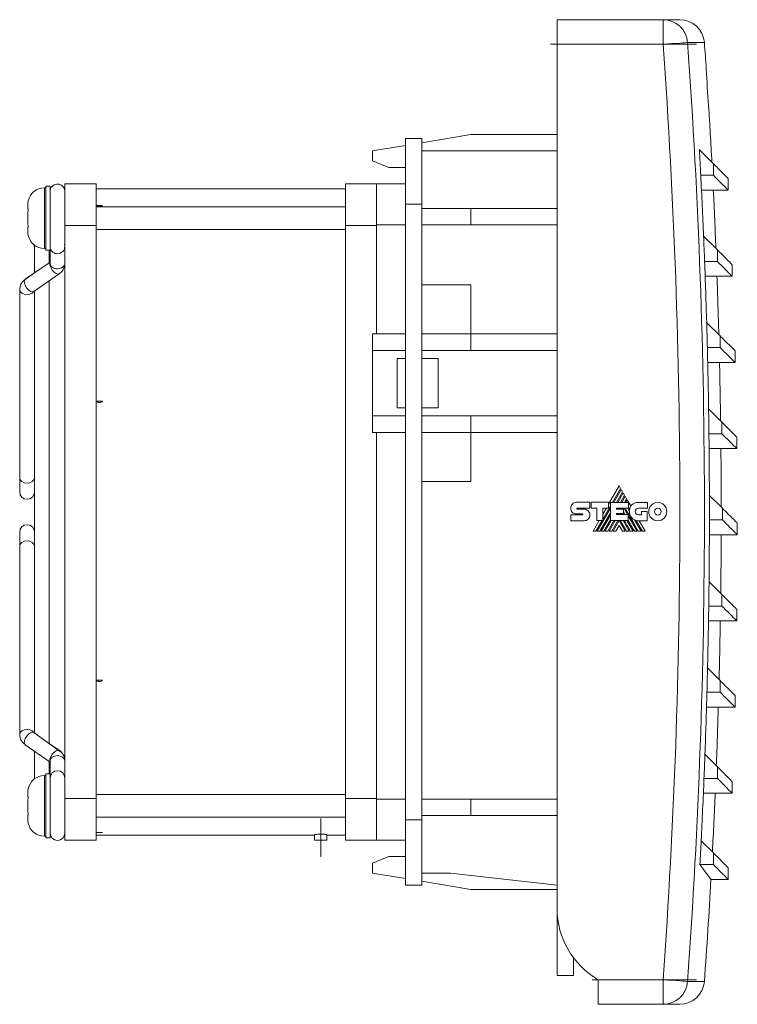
# Model space of a CAD drawing. Header units: millimetres. Extents: x 33 to 396, y 26 to 261.
# Tile 5 of 5: x 309 to 396, y 141 to 261. Entities that reach past the tile are written whole.
import ezdxf

# ---------------------------------------------------------------- set-up
doc = ezdxf.new("R2010")
doc.units = ezdxf.units.MM
doc.linetypes.add('CENTERX2', pattern=[20.32, 12.7, -2.54, 2.54, -2.54])
doc.linetypes.add('PHANTOM', pattern=[12.7, 6.35, -1.27, 1.27, -1.27, 1.27, -1.27])
doc.layers.add('___VS___', color=7, linetype='Continuous', lineweight=15)

msp = doc.modelspace()

# ---------------------------------------------------------------- linework, layer by layer
at = {"color": 7, "linetype": 'Continuous', "lineweight": 15}
for p, q in [((374.43, 257.57), (374.43, 260.57)), ((374.43, 260.57), (387.34, 260.57)), ((387.34, 257.57), (387.34, 260.57)), ((387.34, 260.57), (389.38, 260.57)), ((387.34, 257.57), (374.43, 257.57)), ((374.43, 257.57), (374.43, 152.23)), ((392.38, 257.78), (390.32, 257.78)), ((392.88, 250.07), (392.89, 250.07)), ((355.93, 238.07), (355.93, 246.07)), ((355.93, 246.07), (357.93, 246.07)), ((357.93, 245.57), (363.93, 246.57)), ((357.93, 244.57), (357.93, 246.07)), ((363.93, 246.57), (374.43, 246.57)), ((351.93, 244.57), (355.93, 245.23)), ((351.93, 243.37), (351.93, 244.57)), ((357.93, 244.57), (357.93, 242.73)), ((357.93, 244.57), (374.43, 244.57)), ((391.76, 244.73), (393.47, 243.02)), ((355.93, 242.57), (353.93, 242.57)), ((357.93, 238.07), (357.93, 242.73)), ((393.47, 243.02), (393.47, 241.6)), ((393.47, 241.6), (391.93, 241.6)), ((395.29, 239.79), (395.29, 241.21)), ((312.13, 240.08), (311.93, 240.08)), ((311.93, 236.38), (311.93, 240.08)), ((312.63, 240.28), (312.13, 240.28)), ((312.13, 240.28), (312.13, 240.28)), ((312.13, 236.38), (312.13, 240.28)), ((312.13, 240.08), (312.13, 240.28)), ((312.63, 236.38), (312.63, 240.28)), ((314.43, 235.49), (314.43, 240.57)), ((314.43, 240.57), (318.24, 240.57)), ((318.24, 240.57), (318.24, 235.49)), ((348.62, 235.49), (348.62, 240.57)), ((348.62, 240.57), (352.43, 240.57)), ((352.43, 240.57), (355.93, 240.57)), ((348.62, 239.94), (318.24, 239.94)), ((393.46, 239.79), (392.02, 239.79)), ((393.46, 239.79), (395.29, 239.79)), ((309.93, 237.47), (309.93, 238.06)), ((309.93, 237.47), (309.93, 238.06)), ((314.43, 237.76), (314.42, 237.76)), ((348.62, 237.76), (318.24, 237.76)), ((318.29, 237.91), (319, 237.91)), ((355.93, 163.07), (355.93, 238.07)), ((355.93, 238.07), (357.93, 238.07)), ((357.93, 163.07), (357.93, 238.07)), ((309.93, 237.47), (309.93, 237.47)), ((309.93, 237.47), (309.93, 237.46)), ((309.93, 237.47), (309.93, 237.47)), ((309.93, 237.47), (309.93, 237.46)), ((309.93, 237.47), (309.97, 237.47)), ((309.93, 237.47), (309.93, 237.47)), ((309.93, 237.46), (309.97, 237.46)), ((309.93, 237.46), (309.93, 237.46)), ((309.93, 235.8), (309.93, 236.96)), ((309.97, 237.51), (309.96, 237.51)), ((357.93, 237.57), (363.93, 237.57)), ((363.93, 237.57), (374.43, 237.57)), ((363.93, 235.57), (363.93, 237.57)), ((309.97, 235.3), (309.93, 235.3)), ((309.93, 235.3), (309.93, 235.3)), ((309.93, 235.3), (309.93, 235.29)), ((309.93, 235.3), (309.93, 235.3)), ((309.93, 235.3), (309.93, 235.29)), ((309.93, 235.3), (309.93, 235.3)), ((309.97, 235.3), (309.93, 235.3)), ((309.93, 235.3), (309.93, 235.3)), ((309.93, 234.71), (309.93, 235.29)), ((309.93, 234.71), (309.93, 235.29)), ((311.93, 232.68), (311.93, 236.38)), ((312.13, 232.48), (312.13, 236.38)), ((312.63, 232.48), (312.63, 236.38)), ((318.24, 235.49), (314.43, 235.49)), ((314.43, 165.64), (314.43, 235.49)), ((318.24, 235.49), (318.24, 165.64)), ((352.43, 235.49), (348.62, 235.49)), ((348.62, 165.64), (348.62, 235.49)), ((352.43, 235.57), (355.93, 235.57)), ((357.93, 235.57), (363.93, 235.57)), ((363.93, 235.57), (374.43, 235.57)), ((309.97, 234.28), (309.98, 234.28)), ((309.97, 234.28), (309.97, 234.28)), ((314.42, 235.01), (314.43, 235.01)), ((318.24, 235.01), (348.62, 235.01)), ((392.28, 234.2), (393.96, 232.52)), ((310.73, 233.09), (310.73, 229.72)), ((314.4, 233.16), (314.42, 233.3)), ((314.42, 230.85), (314.42, 233.3)), ((311.93, 232.68), (312.13, 232.68)), ((312.13, 232.48), (312.63, 232.48)), ((312.53, 230.99), (312.53, 232.48)), ((312.62, 232.48), (312.62, 230.85)), ((393.96, 232.52), (393.96, 231.1)), ((312.62, 231.02), (309.6, 228.93)), ((312.62, 231.06), (312.53, 230.99)), ((314.42, 230.86), (314.43, 230.89)), ((393.96, 231.1), (392.4, 231.1)), ((395.77, 229.29), (395.77, 230.71)), ((310.73, 229.72), (309.6, 228.92)), ((310.63, 227.45), (313.75, 229.61)), ((393.91, 229.29), (392.47, 229.29)), ((393.91, 229.29), (395.77, 229.29)), ((309.63, 228.94), (309.6, 228.92)), ((312.53, 172.37), (312.53, 228.79)), ((363.93, 228.27), (357.93, 228.27)), ((363.93, 222.27), (363.93, 228.27)), ((308.93, 227.69), (308.93, 204.72)), ((310.73, 226.83), (310.73, 227.51)), ((310.73, 226.83), (310.73, 174.31)), ((392.65, 223.67), (394.3, 222.02)), ((351.93, 222.27), (351.93, 220.27)), ((351.93, 222.27), (355.93, 222.27)), ((357.93, 222.27), (363.93, 222.27)), ((363.93, 220.27), (363.93, 222.27)), ((363.93, 222.27), (374.43, 222.27)), ((394.3, 222.02), (394.3, 220.6)), ((351.93, 220.27), (355.93, 220.27)), ((351.93, 220.27), (351.93, 212.27)), ((357.93, 220.27), (363.93, 220.27)), ((363.93, 220.27), (374.43, 220.27)), ((394.3, 220.6), (392.73, 220.6)), ((396.11, 218.79), (396.11, 220.21)), ((354.93, 219.27), (355.93, 219.27)), ((357.93, 219.27), (359.93, 219.27)), ((359.93, 213.27), (359.93, 219.27)), ((394.22, 218.79), (392.78, 218.79)), ((394.22, 218.79), (396.11, 218.79)), ((318.29, 214.09), (319, 214.09)), ((354.93, 213.27), (355.93, 213.27)), ((357.93, 213.27), (359.93, 213.27)), ((392.88, 213.14), (394.51, 211.52)), ((351.93, 212.27), (351.93, 210.27)), ((351.93, 212.27), (355.93, 212.27)), ((357.93, 212.27), (363.93, 212.27)), ((363.93, 212.27), (363.93, 210.27)), ((363.93, 212.27), (374.43, 212.27)), ((394.51, 211.52), (394.51, 210.1)), ((351.93, 210.27), (355.93, 210.27)), ((357.93, 210.27), (363.93, 210.27)), ((363.93, 210.27), (374.43, 210.27)), ((363.93, 210.27), (363.93, 204.27)), ((394.51, 210.1), (392.93, 210.1)), ((396.32, 208.29), (396.32, 209.71)), ((394.39, 208.29), (392.95, 208.29)), ((394.39, 208.29), (396.32, 208.29)), ((308.93, 204.72), (308.93, 203.02)), ((363.93, 204.27), (357.93, 204.27)), ((381.99, 203.74), (380.71, 201.52)), ((381.17, 201.74), (382.16, 203.45)), ((382.23, 203.32), (381.33, 201.74)), ((381.66, 201.74), (382.4, 203.03)), ((382.48, 202.9), (381.81, 201.74)), ((382.16, 203.45), (381.99, 203.74)), ((382.4, 203.03), (382.23, 203.32)), ((382.64, 202.61), (382.48, 202.9)), ((376.79, 201.75), (378.41, 201.75)), ((378.41, 201.75), (378.41, 201.03)), ((378.57, 201.03), (378.57, 201.75)), ((378.57, 201.75), (380.71, 201.75)), ((380.71, 201.75), (380.71, 201.04)), ((380.92, 199.53), (380.92, 201.74)), ((380.92, 201.74), (383.11, 201.74)), ((382.15, 201.74), (382.64, 202.61)), ((382.72, 202.48), (382.3, 201.74)), ((382.64, 201.74), (382.89, 202.18)), ((382.89, 202.18), (382.72, 202.48)), ((382.96, 202.05), (382.78, 201.74)), ((383.41, 201.28), (382.96, 202.05)), ((383.11, 201.74), (383.11, 201.03)), ((384.33, 201.74), (385.45, 201.74)), ((385.45, 201.74), (385.45, 201.02)), ((392.98, 202.62), (394.58, 201.02)), ((376.89, 201.03), (378.41, 201.03)), ((376.89, 200.92), (377.71, 200.92)), ((379.26, 201.03), (378.57, 201.03)), ((379.26, 199.53), (379.26, 201.03)), ((379.31, 198.25), (380.92, 201.04)), ((379.64, 198.25), (380.92, 200.46)), ((379.99, 199.7), (380.92, 201.31)), ((380.71, 201.04), (379.99, 201.04)), ((379.99, 199.53), (379.99, 201.04)), ((380.43, 201.04), (379.99, 200.29)), ((381.65, 201.03), (383.11, 201.03)), ((381.65, 201.03), (381.65, 200.91)), ((381.65, 200.91), (382.52, 200.91)), ((381.82, 200.91), (381.88, 201.03)), ((382.16, 200.91), (382.22, 201.03)), ((382.3, 200.91), (382.37, 201.03)), ((382.52, 200.91), (382.52, 200.37)), ((382.64, 200.9), (382.71, 201.03)), ((382.64, 200.9), (383.01, 200.26)), ((383.05, 201.03), (383.24, 200.7)), ((385.45, 201.02), (384.33, 201.02)), ((384.71, 200.21), (384.71, 200.64)), ((384.71, 200.64), (385.42, 200.64)), ((385.42, 200.64), (385.42, 199.5)), ((394.58, 201.02), (394.58, 199.6)), ((376.09, 200.21), (377.5, 200.21)), ((377.71, 199.5), (376.09, 199.5)), ((377.5, 200.33), (376.8, 200.33)), ((379.55, 199.53), (378.81, 198.25)), ((379.16, 198.25), (379.9, 199.53)), ((379.26, 199.53), (379.99, 199.53)), ((379.8, 198.25), (380.92, 200.2)), ((380.13, 198.25), (380.92, 199.62)), ((380.28, 198.25), (381.02, 199.53)), ((380.61, 198.25), (381.35, 199.53)), ((380.77, 198.25), (381.51, 199.53)), ((380.92, 199.53), (383.09, 199.53)), ((381.1, 198.25), (381.84, 199.53)), ((381.25, 198.25), (381.98, 199.52)), ((381.65, 200.37), (382.52, 200.37)), ((381.65, 200.37), (381.65, 200.26)), ((381.65, 200.26), (383.09, 200.26)), ((381.78, 200.26), (381.84, 200.37)), ((381.93, 200.26), (381.99, 200.37)), ((382.72, 198.25), (381.98, 199.52)), ((382.87, 198.25), (382.13, 199.53)), ((382.46, 200.37), (382.52, 200.26)), ((382.46, 199.53), (383.2, 198.25)), ((382.94, 199.53), (383.68, 198.25)), ((383.09, 199.53), (383.09, 200.26)), ((383.09, 200.11), (384.17, 198.25)), ((383.88, 199.6), (384.66, 198.25)), ((384.33, 200.21), (384.71, 200.21)), ((385.42, 199.5), (384.33, 199.5)), ((385.16, 198.25), (384.44, 199.5)), ((394.58, 199.6), (392.98, 199.6)), ((396.39, 197.79), (396.39, 199.21)), ((308.93, 198.12), (308.93, 196.42)), ((381.98, 198.94), (381.58, 198.25)), ((381.98, 198.94), (382.38, 198.25)), ((394.42, 197.79), (392.98, 197.79)), ((394.42, 197.79), (396.39, 197.79)), ((308.93, 196.42), (308.93, 173.45)), ((392.94, 192.09), (394.51, 190.52)), ((394.51, 190.52), (394.51, 189.1)), ((394.51, 189.1), (392.9, 189.1)), ((396.32, 187.29), (396.32, 188.71)), ((394.31, 187.29), (392.87, 187.29)), ((394.31, 187.29), (396.32, 187.29)), ((392.76, 181.56), (394.3, 180.02)), ((394.3, 180.02), (394.3, 178.6)), ((394.3, 178.6), (392.68, 178.6)), ((396.11, 176.79), (396.11, 178.21)), ((394.07, 176.79), (392.63, 176.79)), ((394.07, 176.79), (396.11, 176.79)), ((310.73, 173.62), (310.73, 174.31)), ((313.75, 171.48), (310.64, 173.68)), ((309.6, 172.21), (312.63, 170.07)), ((313.75, 171.53), (312.53, 172.37)), ((310.73, 171.43), (310.73, 168.05)), ((313.77, 171.5), (313.75, 171.53)), ((392.44, 171.04), (393.96, 169.52)), ((312.53, 168.65), (312.53, 170.18)), ((312.62, 170.07), (312.62, 168.65)), ((312.63, 170.24), (312.63, 168.65)), ((393.96, 169.52), (393.96, 168.1)), ((312.13, 168.45), (311.93, 168.45)), ((311.93, 164.76), (311.93, 168.45)), ((312.63, 168.65), (312.13, 168.65)), ((312.13, 164.76), (312.13, 168.65)), ((312.63, 164.76), (312.63, 168.65)), ((393.96, 168.1), (392.32, 168.1)), ((309.97, 166.85), (309.97, 166.85)), ((395.77, 166.29), (395.77, 167.71)), ((309.93, 165.85), (309.93, 166.43)), ((309.93, 165.85), (309.93, 165.84)), ((309.93, 165.84), (309.96, 165.84)), ((309.93, 165.84), (309.93, 165.84)), ((309.93, 165.84), (309.96, 165.84)), ((309.96, 165.88), (309.95, 165.88)), ((314.43, 165.64), (318.24, 165.64)), ((314.43, 160.56), (314.43, 165.64)), ((348.62, 166.13), (318.24, 166.13)), ((318.24, 165.64), (318.24, 160.56)), ((348.62, 165.64), (352.43, 165.64)), ((348.62, 160.56), (348.62, 165.64)), ((393.69, 166.29), (392.25, 166.29)), ((393.69, 166.29), (395.77, 166.29)), ((311.93, 161.05), (311.93, 164.76)), ((312.13, 160.85), (312.13, 164.76)), ((312.63, 160.85), (312.63, 164.76)), ((352.43, 165.57), (355.93, 165.57)), ((357.93, 165.57), (363.93, 165.57)), ((363.93, 165.57), (374.43, 165.57)), ((363.93, 163.57), (363.93, 165.57)), ((309.96, 163.67), (309.93, 163.67)), ((309.93, 163.67), (309.93, 163.66)), ((309.93, 163.67), (309.93, 163.67)), ((309.96, 163.67), (309.93, 163.67)), ((309.93, 163.08), (309.93, 163.66)), ((318.24, 163.38), (348.62, 163.38)), ((357.93, 163.57), (363.93, 163.57)), ((363.93, 163.57), (374.43, 163.57)), ((355.93, 155.07), (355.93, 163.07)), ((355.93, 163.07), (357.93, 163.07)), ((357.93, 158.4), (357.93, 163.07)), ((311.93, 161.05), (312.13, 161.05)), ((312.13, 160.85), (312.63, 160.85)), ((312.63, 160.85), (312.63, 161.31)), ((312.63, 160.85), (312.63, 160.85)), ((318.24, 161.2), (344.87, 161.2)), ((344.87, 161.25), (344.87, 160.56)), ((346.37, 160.56), (346.37, 161.25)), ((346.37, 161.2), (348.62, 161.2)), ((318.24, 160.56), (314.43, 160.56)), ((345.62, 160.56), (344.87, 160.56)), ((346.37, 160.56), (345.62, 160.56)), ((352.43, 160.56), (348.62, 160.56)), ((352.43, 160.57), (355.93, 160.57)), ((391.98, 160.51), (393.47, 159.02)), ((357.93, 158.4), (357.93, 156.57)), ((393.47, 159.02), (393.47, 157.6)), ((351.93, 157.77), (351.93, 156.57)), ((393.47, 157.6), (391.83, 157.6)), ((395.29, 155.79), (395.29, 157.21)), ((351.93, 156.57), (355.93, 155.9)), ((357.93, 155.07), (357.93, 156.57)), ((357.93, 156.57), (361.43, 156.57)), ((374.43, 155.07), (361.43, 156.57)), ((355.93, 155.07), (357.93, 155.07)), ((363.93, 154.57), (357.93, 155.57)), ((393.15, 155.79), (395.29, 155.79)), ((374.43, 154.57), (363.93, 154.57)), ((374.43, 144.07), (374.43, 152.23)), ((376.43, 144.07), (374.43, 144.07)), ((379.43, 143.57), (387.34, 143.57)), ((379.43, 140.57), (379.43, 143.57)), ((387.34, 140.57), (387.34, 143.57)), ((390.32, 143.35), (392.38, 143.35)), ((387.34, 140.57), (379.43, 140.57)), ((389.38, 140.57), (387.34, 140.57))]:
    msp.add_line(p, q, dxfattribs=at)
at = {"color": 7, "linetype": 'CENTERX2', "lineweight": 0}
for p, q in [((391.41, 257.57), (372.43, 257.57)), ((345.62, 163.22), (345.62, 158.56)), ((391.41, 143.57), (377.43, 143.57))]:
    msp.add_line(p, q, dxfattribs=at)
at = {"color": 7, "linetype": 'Continuous', "lineweight": 0}
for p, q in [((351.93, 243.37), (353.93, 242.57)), ((352.43, 240.57), (352.43, 235.49)), ((318.98, 237.91), (319, 237.91)), ((309.93, 235.8), (309.93, 236.96)), ((352.43, 222.27), (352.43, 235.49)), ((354.93, 213.27), (354.93, 219.27)), ((318.98, 214.07), (319, 214.09)), ((352.43, 165.64), (352.43, 210.27)), ((318.29, 180.09), (319, 180.09)), ((352.43, 165.64), (352.43, 160.56)), ((309.93, 164.17), (309.93, 165.34)), ((318.29, 161.51), (319, 161.51)), ((351.93, 157.77), (353.93, 158.57)), ((355.93, 158.57), (353.93, 158.57)), ((376.43, 146.23), (376.43, 144.07))]:
    msp.add_line(p, q, dxfattribs=at)
at = {"color": 7, "linetype": 'Continuous', "lineweight": 15, "flags": 128}
for points in [[(387.34, 257.57), (387.9, 257.61), (388.43, 257.65), (388.93, 257.68), (389.38, 257.71), (389.75, 257.74), (390.04, 257.76), (390.23, 257.78), (390.32, 257.78)], [(314.42, 232.92), (314.42, 232.95), (314.41, 233.03)], [(313.75, 229.61), (313.59, 229.56), (313.36, 229.62), (313.11, 229.79), (312.88, 230.05), (312.71, 230.35), (312.61, 230.65), (312.61, 230.9), (312.63, 230.97)], [(314.42, 230.85), (314.42, 230.78), (314.35, 230.6), (314.22, 230.44), (314.02, 230.31), (313.78, 230.24), (313.52, 230.21)], [(314.43, 230.89), (314.43, 230.89), (314.42, 230.92)], [(310.63, 227.45), (310.48, 227.4), (310.25, 227.46), (310, 227.63), (309.77, 227.89), (309.59, 228.19), (309.5, 228.49), (309.49, 228.74), (309.59, 228.91), (309.6, 228.93)], [(310.67, 227.48), (310.66, 227.45), (310.46, 227.24), (310.17, 227.1), (309.83, 227.05), (309.48, 227.1), (309.19, 227.24), (308.99, 227.45), (308.93, 227.69), (308.93, 227.69)], [(308.93, 204.72), (308.99, 204.48), (309.19, 204.27), (309.48, 204.13), (309.83, 204.08), (310.17, 204.13), (310.46, 204.27), (310.66, 204.48), (310.73, 204.72), (310.73, 204.72)], [(384.82, 198.25), (384.59, 198.64), (384.38, 199), (384.23, 199.27), (384.08, 199.53)], [(310.73, 196.42), (310.66, 196.66), (310.46, 196.87), (310.17, 197), (309.83, 197.05), (309.48, 197), (309.19, 196.87), (308.99, 196.66), (308.93, 196.42), (308.93, 196.42)], [(308.93, 173.45), (308.99, 173.69), (309.19, 173.9), (309.48, 174.03), (309.83, 174.08), (310.17, 174.03), (310.46, 173.9), (310.66, 173.69), (310.67, 173.66)], [(309.6, 172.21), (309.58, 172.23), (309.49, 172.39), (309.5, 172.65), (309.6, 172.95), (309.78, 173.24), (310.01, 173.5), (310.26, 173.67), (310.49, 173.73), (310.64, 173.68)], [(312.6, 170.29), (312.61, 170.45), (312.72, 170.75), (312.9, 171.05), (313.13, 171.3), (313.38, 171.47), (313.6, 171.52), (313.75, 171.48)], [(312.63, 170.24), (312.69, 170.49), (312.89, 170.69), (313.18, 170.83), (313.53, 170.88), (313.87, 170.83), (314.16, 170.69), (314.36, 170.49), (314.43, 170.24), (314.43, 170.24)], [(312.62, 170.12), (312.6, 170.2), (312.6, 170.29)], [(387.34, 143.57), (387.9, 143.53), (388.43, 143.49), (388.93, 143.45), (389.38, 143.42), (389.75, 143.39), (390.04, 143.37), (390.23, 143.36), (390.32, 143.35)]]:
    msp.add_lwpolyline(points, dxfattribs=at)
at = {"color": 7, "linetype": 'Continuous', "lineweight": 15}
for centre, radius, start, end in [((387.33, 257.57), 3, 4.0208, 89.9331), ((389.38, 257.57), 3, 4.1012, 90), ((-405.57, 200.57), 794.96, 355.88826, 4.11174), ((-405.57, 200.57), 797.95, 355.88826, 4.11174), ((-405.57, 200.57), 800, 3.87041, 4.10119), ((-405.57, 200.57), 799.98, 3.54751, 3.87048), ((-405.57, 200.57), 800, 3.0551, 3.54744), ((-405.57, 200.57), 798.56, 2.94559, 3.1703), ((-405.57, 200.57), 798.56, 2.41389, 2.94559), ((311.93, 238.08), 2, 90, 168.5103), ((311.93, 238.08), 2, 90, 168.5103), ((-405.57, 200.57), 800, 2.3017, 2.81053), ((-405.57, 200.57), 800, 2.30175, 2.81052), ((311.93, 234.68), 2, 191.4813, 270), ((311.93, 234.68), 2, 191.4813, 233.1301), ((-405.57, 200.57), 798.56, 2.19146, 2.41389), ((313.18, 230.87), 0.551, 182.2171, 237.2392), ((313.5, 231.32), 1.11, 235.496, 271.0718), ((-405.57, 200.57), 798.56, 1.65797, 2.19146), ((-405.57, 200.57), 800, 1.5487, 2.05782), ((-405.57, 200.57), 800, 1.54875, 2.05783), ((-405.57, 200.57), 798.56, 1.43771, 1.65797), ((-405.57, 200.57), 798.56, 0.90239, 1.43771), ((-405.57, 200.57), 800, 0.79597, 1.30551), ((-405.57, 200.57), 800, 0.79601, 1.30549), ((-405.57, 200.57), 798.56, 0.68421, 0.90239), ((-405.57, 200.57), 798.56, 0.14703, 0.68421), ((-405.57, 200.57), 800, 0.04336, 0.55337), ((-405.57, 200.57), 800, 0.04341, 0.55338), ((309.83, 203.02), 0.9, 180, 0), ((-405.57, 200.57), 798.56, 359.93083, 0.14703), ((384.33, 200.6), 1.1, 174.6401, 270), ((384.46, 200.65), 1.22, 149.0381, 166.8386), ((-405.57, 200.57), 798.56, 359.39174, 359.93083), ((309.83, 198.12), 0.9, 0, 180), ((-405.57, 200.57), 800, 359.29077, 359.80137), ((-405.57, 200.57), 800, 359.29081, 359.80137), ((-405.57, 200.57), 798.56, 359.17744, 359.39174), ((-405.57, 200.57), 798.56, 358.63639, 359.17744), ((-405.57, 200.57), 800, 358.53805, 359.04933), ((-405.57, 200.57), 800, 358.53809, 359.04931), ((-405.57, 200.57), 798.56, 358.42391, 358.63639), ((-405.57, 200.57), 798.56, 357.88085, 358.42391), ((-405.57, 200.57), 800, 357.78507, 358.29709), ((-405.57, 200.57), 800, 357.78511, 358.2971), ((-405.57, 200.57), 798.56, 357.6701, 357.88085), ((311.93, 166.45), 2, 90, 168.5135), ((313.53, 168.14), 0.9, 0, 180), ((-405.57, 200.57), 798.56, 357.12499, 357.6701), ((-405.57, 200.57), 800, 357.03171, 357.54456), ((-405.57, 200.57), 800, 357.03175, 357.54459), ((311.93, 163.05), 2, 191.4781, 270), ((313.53, 161.44), 0.9, 180, 0), ((-405.57, 200.57), 798.56, 356.91589, 357.12499), ((-405.57, 200.57), 800, 355.89881, 356.79405), ((384.43, 152.23), 10, 180, 240), ((387.33, 143.56), 3, 270.0668, 355.9793), ((389.38, 143.57), 3, 270, 355.8988)]:
    msp.add_arc(centre, radius, start, end, dxfattribs=at)
for points, knots in [([(393.47, 243.02), (393.84, 242.66), (394.56, 241.93), (395.16, 241.33), (395.24, 241.25), (395.29, 241.21)], [0, 0, 0, 0, 0.3328673, 0.6661229, 1, 1, 1, 1]), ([(393.47, 241.6), (393.79, 241.29), (394.41, 240.67), (394.97, 240.11), (395.27, 239.81), (395.26, 239.82), (395.25, 239.83)], [0, 0, 0, 0, 0.27996, 0.560022, 0.840134, 1, 1, 1, 1]), ([(314.43, 239.75), (314.43, 239.75), (314.42, 239.79), (314.4, 239.92), (314.32, 240.11), (314.15, 240.32), (313.91, 240.48), (313.58, 240.56), (313.26, 240.52), (313.01, 240.39), (312.84, 240.23), (312.73, 240.07), (312.67, 239.93), (312.65, 239.82), (312.64, 239.74), (312.63, 239.71), (312.63, 239.7), (312.63, 239.69)], [0, 0, 0, 0, 0.001189, 0.046507, 0.140782, 0.230632, 0.340829, 0.459823, 0.590433, 0.691218, 0.774515, 0.844917, 0.902845, 0.947317, 0.971687, 0.986275, 1, 1, 1, 1]), ([(314.42, 232.98), (314.42, 232.98), (314.42, 232.97), (314.42, 233.02), (314.42, 233.16), (314.41, 233.46), (314.41, 233.9), (314.41, 234.47), (314.42, 235.12), (314.42, 235.82), (314.42, 236.54), (314.42, 237.26), (314.42, 237.92), (314.42, 238.45), (314.42, 238.69), (314.43, 238.78)], [0, 0, 0, 0, 0.0054742, 0.0477255, 0.1198111, 0.2085493, 0.3002515, 0.3924507, 0.4847717, 0.5771341, 0.6695123, 0.7618945, 0.8542703, 0.9466282, 1, 1, 1, 1]), ([(309.96, 237.51), (309.96, 237.51), (309.96, 237.51), (309.97, 237.5), (309.97, 237.5), (309.97, 237.49), (309.97, 237.48), (309.97, 237.47), (309.97, 237.46), (309.97, 237.45), (309.98, 237.43), (309.98, 237.42), (309.97, 237.4), (309.97, 237.39), (309.97, 237.37), (309.97, 237.35), (309.97, 237.34), (309.97, 237.32), (309.97, 237.3), (309.96, 237.29), (309.96, 237.28), (309.96, 237.27)], [0.0000001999, 0.0000001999, 0.0000001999, 0.0000001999, 0.000051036, 0.000051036, 0.000051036, 0.000102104, 0.000102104, 0.000102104, 0.0001526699, 0.0001526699, 0.0001526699, 0.0002024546, 0.0002024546, 0.0002024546, 0.0002519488, 0.0002519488, 0.0002519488, 0.0003018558, 0.0003018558, 0.0003018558, 0.0003403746, 0.0003403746, 0.0003403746, 0.0003403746]), ([(309.96, 235.49), (309.96, 235.48), (309.96, 235.46), (309.97, 235.45), (309.97, 235.43), (309.97, 235.41), (309.97, 235.4), (309.97, 235.38), (309.97, 235.36), (309.97, 235.35), (309.98, 235.33), (309.98, 235.32), (309.97, 235.31), (309.97, 235.29), (309.97, 235.28), (309.97, 235.28), (309.97, 235.27), (309.97, 235.26), (309.97, 235.26), (309.96, 235.26), (309.96, 235.26), (309.96, 235.26)], [0.0000002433, 0.0000002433, 0.0000002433, 0.0000002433, 0.0000510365, 0.0000510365, 0.0000510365, 0.000102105, 0.000102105, 0.000102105, 0.0001526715, 0.0001526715, 0.0001526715, 0.0002024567, 0.0002024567, 0.0002024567, 0.0002519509, 0.0002519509, 0.0002519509, 0.0003018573, 0.0003018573, 0.0003018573, 0.0003404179, 0.0003404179, 0.0003404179, 0.0003404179]), ([(309.96, 234.37), (309.96, 234.35), (309.97, 234.32), (309.97, 234.3), (309.98, 234.28), (309.97, 234.28), (309.97, 234.28)], [0, 0, 0, 0, 0.298473, 0.598354, 0.895279, 1, 1, 1, 1]), ([(309.97, 234.33), (309.97, 234.33), (309.96, 234.34), (309.96, 234.36), (309.96, 234.37)], [0, 0, 0, 0, 0.1730505, 1, 1, 1, 1]), ([(312.69, 232.62), (312.72, 232.55), (312.78, 232.39), (312.98, 232.21), (313.25, 232.07), (313.57, 232.03), (313.87, 232.1), (314.1, 232.24), (314.25, 232.4), (314.34, 232.56), (314.39, 232.7), (314.41, 232.8), (314.41, 232.86), (314.42, 232.88), (314.42, 232.9), (314.42, 232.92), (314.42, 232.92), (314.42, 232.93)], [0, 0, 0, 0, 0.086836, 0.187756, 0.305171, 0.429985, 0.554395, 0.652881, 0.735475, 0.804977, 0.861392, 0.903122, 0.923455, 0.93735, 0.95289, 0.979362, 1, 1, 1, 1]), ([(393.96, 232.52), (394.32, 232.16), (395.05, 231.43), (395.65, 230.83), (395.73, 230.75), (395.77, 230.71)], [0, 0, 0, 0, 0.332867, 0.666123, 1, 1, 1, 1]), ([(313.75, 229.61), (313.84, 229.68), (314.05, 229.85), (314.29, 230.2), (314.41, 230.56), (314.42, 230.78), (314.42, 230.85)], [0, 0, 0, 0, 0.239064, 0.548826, 0.851342, 1, 1, 1, 1]), ([(393.96, 231.1), (394.27, 230.79), (394.89, 230.17), (395.45, 229.61), (395.75, 229.31), (395.74, 229.32), (395.73, 229.33)], [0, 0, 0, 0, 0.2799605, 0.5600217, 0.8401345, 1, 1, 1, 1]), ([(309.6, 228.93), (309.51, 228.85), (309.3, 228.68), (309.06, 228.33), (308.94, 227.97), (308.93, 227.75), (308.93, 227.68)], [0, 0, 0, 0, 0.239067, 0.548829, 0.851347, 1, 1, 1, 1]), ([(394.3, 222.02), (394.67, 221.66), (395.39, 220.93), (395.99, 220.33), (396.07, 220.25), (396.11, 220.21)], [0, 0, 0, 0, 0.3328673, 0.6661229, 1, 1, 1, 1]), ([(394.3, 220.6), (394.62, 220.29), (395.24, 219.67), (395.8, 219.11), (396.1, 218.81), (396.08, 218.82), (396.08, 218.83)], [0, 0, 0, 0, 0.27996, 0.560022, 0.840134, 1, 1, 1, 1]), ([(394.51, 211.52), (394.87, 211.16), (395.6, 210.43), (396.2, 209.83), (396.28, 209.75), (396.32, 209.71)], [0, 0, 0, 0, 0.3328673, 0.6661229, 1, 1, 1, 1]), ([(394.51, 210.1), (394.82, 209.79), (395.45, 209.17), (396.01, 208.61), (396.3, 208.31), (396.29, 208.32), (396.29, 208.33)], [0, 0, 0, 0, 0.27996, 0.560022, 0.840134, 1, 1, 1, 1]), ([(394.58, 201.02), (394.94, 200.66), (395.67, 199.93), (396.27, 199.33), (396.35, 199.25), (396.39, 199.21)], [0, 0, 0, 0, 0.332867, 0.666123, 1, 1, 1, 1]), ([(394.58, 199.6), (394.89, 199.29), (395.52, 198.67), (396.08, 198.11), (396.37, 197.81), (396.36, 197.82), (396.36, 197.83)], [0, 0, 0, 0, 0.27996, 0.560022, 0.840134, 1, 1, 1, 1]), ([(394.51, 190.52), (394.87, 190.16), (395.6, 189.43), (396.2, 188.83), (396.28, 188.75), (396.32, 188.71)], [0, 0, 0, 0, 0.332867, 0.666123, 1, 1, 1, 1]), ([(394.51, 189.1), (394.82, 188.79), (395.45, 188.17), (396.01, 187.61), (396.3, 187.31), (396.29, 187.32), (396.29, 187.33)], [0, 0, 0, 0, 0.27996, 0.560022, 0.840134, 1, 1, 1, 1]), ([(319, 180.09), (318.98, 180.06), (318.96, 180.04), (318.91, 180), (318.88, 179.98), (318.78, 179.93), (318.71, 179.92), (318.57, 179.92), (318.5, 179.93), (318.38, 179.99), (318.33, 180.03), (318.29, 180.09)], [0, 0, 0, 0, 0.125, 0.125, 0.25, 0.25, 0.5, 0.5, 0.75, 0.75, 1, 1, 1, 1]), ([(394.3, 180.02), (394.67, 179.66), (395.39, 178.93), (395.99, 178.33), (396.07, 178.25), (396.11, 178.21)], [0, 0, 0, 0, 0.332867, 0.666123, 1, 1, 1, 1]), ([(394.3, 178.6), (394.62, 178.29), (395.24, 177.67), (395.8, 177.11), (396.1, 176.81), (396.08, 176.82), (396.08, 176.83)], [0, 0, 0, 0, 0.27996, 0.560022, 0.840134, 1, 1, 1, 1]), ([(308.93, 173.45), (308.94, 173.31), (308.96, 173.03), (309.16, 172.63), (309.39, 172.37), (309.56, 172.24), (309.6, 172.21)], [0, 0, 0, 0, 0.274014, 0.583538, 0.891065, 1, 1, 1, 1]), ([(314.42, 170.28), (314.41, 170.41), (314.39, 170.7), (314.2, 171.1), (313.96, 171.37), (313.79, 171.49), (313.75, 171.53)], [0, 0, 0, 0, 0.271793, 0.579052, 0.883036, 1, 1, 1, 1]), ([(314.43, 170.24), (314.41, 170.38), (314.39, 170.66), (314.2, 171.06), (313.96, 171.32), (313.79, 171.45), (313.75, 171.48)], [0, 0, 0, 0, 0.274012, 0.583541, 0.891066, 1, 1, 1, 1]), ([(393.96, 169.52), (394.32, 169.16), (395.05, 168.43), (395.65, 167.83), (395.73, 167.75), (395.77, 167.71)], [0, 0, 0, 0, 0.332867, 0.666123, 1, 1, 1, 1]), ([(393.96, 168.1), (394.27, 167.79), (394.89, 167.17), (395.45, 166.61), (395.75, 166.31), (395.74, 166.32), (395.73, 166.33)], [0, 0, 0, 0, 0.27996, 0.560022, 0.840134, 1, 1, 1, 1]), ([(309.97, 166.85), (309.97, 166.85), (309.97, 166.85), (309.96, 166.83), (309.96, 166.8), (309.95, 166.78), (309.95, 166.77)], [0, 0, 0, 0, 0.177163, 0.471935, 0.769196, 1, 1, 1, 1]), ([(309.95, 165.88), (309.95, 165.88), (309.96, 165.88), (309.96, 165.88), (309.96, 165.87), (309.96, 165.86), (309.96, 165.86), (309.96, 165.85), (309.97, 165.83), (309.97, 165.82), (309.97, 165.81), (309.97, 165.79), (309.97, 165.78), (309.96, 165.76), (309.96, 165.74), (309.96, 165.73), (309.96, 165.71), (309.96, 165.69), (309.96, 165.68), (309.95, 165.67), (309.95, 165.66), (309.95, 165.64)], [0.0000001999, 0.0000001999, 0.0000001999, 0.0000001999, 0.000051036, 0.000051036, 0.000051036, 0.000102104, 0.000102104, 0.000102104, 0.0001526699, 0.0001526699, 0.0001526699, 0.0002024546, 0.0002024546, 0.0002024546, 0.0002519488, 0.0002519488, 0.0002519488, 0.0003018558, 0.0003018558, 0.0003018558, 0.0003403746, 0.0003403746, 0.0003403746, 0.0003403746]), ([(393.69, 166.29), (393.69, 166.29), (393.69, 166.29), (393.69, 166.29), (393.69, 166.29)], [0, 0, 0, 0, 0.230409, 1, 1, 1, 1]), ([(309.95, 163.87), (309.95, 163.85), (309.96, 163.84), (309.96, 163.82), (309.96, 163.81), (309.96, 163.79), (309.96, 163.77), (309.96, 163.75), (309.97, 163.74), (309.97, 163.72), (309.97, 163.71), (309.97, 163.69), (309.97, 163.68), (309.96, 163.67), (309.96, 163.66), (309.96, 163.65), (309.96, 163.64), (309.96, 163.64), (309.96, 163.63), (309.95, 163.63), (309.95, 163.63), (309.95, 163.63)], [0.0000002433, 0.0000002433, 0.0000002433, 0.0000002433, 0.0000510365, 0.0000510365, 0.0000510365, 0.000102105, 0.000102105, 0.000102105, 0.0001526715, 0.0001526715, 0.0001526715, 0.0002024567, 0.0002024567, 0.0002024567, 0.0002519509, 0.0002519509, 0.0002519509, 0.0003018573, 0.0003018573, 0.0003018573, 0.0003404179, 0.0003404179, 0.0003404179, 0.0003404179]), ([(345.62, 161.29), (345.53, 161.29), (345.36, 161.29), (345.14, 161.28), (344.97, 161.27), (344.87, 161.26), (344.87, 161.25), (344.87, 161.25)], [0, 0, 0, 0, 0.214195, 0.428381, 0.642836, 0.857749, 1, 1, 1, 1]), ([(346.36, 161.25), (346.36, 161.25), (346.38, 161.25), (346.33, 161.26), (346.21, 161.28), (346.01, 161.29), (345.8, 161.29), (345.67, 161.29), (345.62, 161.29)], [0, 0, 0, 0, 0.005911, 0.220824, 0.435933, 0.651012, 0.865755, 1, 1, 1, 1]), ([(393.47, 159.02), (393.84, 158.66), (394.56, 157.93), (395.16, 157.33), (395.24, 157.25), (395.29, 157.21)], [0, 0, 0, 0, 0.3328673, 0.6661229, 1, 1, 1, 1]), ([(391.83, 157.6), (391.99, 157.39), (392.46, 156.75), (392.95, 156.09), (393.21, 155.74), (393.15, 155.82), (393.14, 155.83)], [0, 0, 0, 0, 0.187237, 0.561755, 0.936272, 1, 1, 1, 1]), ([(393.47, 157.6), (393.79, 157.29), (394.41, 156.67), (394.97, 156.11), (395.27, 155.81), (395.26, 155.82), (395.25, 155.83)], [0, 0, 0, 0, 0.27996, 0.560022, 0.840134, 1, 1, 1, 1])]:
    msp.add_open_spline(points, degree=3, knots=knots, dxfattribs=at)
for points in [[(309.96, 238.4), (309.94, 238.28), (309.93, 238.17), (309.93, 238.06)], [(309.93, 237.47), (309.93, 237.48), (309.94, 237.5), (309.96, 237.51)], [(309.96, 237.27), (309.94, 237.17), (309.93, 237.07), (309.93, 236.96)], [(309.93, 235.8), (309.93, 235.7), (309.94, 235.59), (309.96, 235.49)], [(309.96, 235.26), (309.94, 235.27), (309.93, 235.28), (309.93, 235.29)], [(309.93, 234.71), (309.93, 234.59), (309.94, 234.48), (309.96, 234.37)], [(376.29, 201.54), (376.42, 201.67), (376.6, 201.75), (376.79, 201.75)], [(383.54, 201.44), (383.72, 201.62), (383.98, 201.74), (384.33, 201.74)], [(385.92, 201.42), (386.12, 201.62), (386.4, 201.75), (386.7, 201.75)], [(386.7, 201.75), (387, 201.75), (387.28, 201.62), (387.48, 201.42)], [(376.09, 201.03), (376.09, 201.23), (376.17, 201.41), (376.29, 201.54)], [(376.27, 200.53), (376.16, 200.65), (376.09, 200.81), (376.09, 201.03)], [(376.8, 200.33), (376.59, 200.34), (376.41, 200.4), (376.27, 200.53)], [(376.86, 201.02), (376.85, 201.01), (376.84, 200.99), (376.84, 200.97)], [(376.84, 200.97), (376.84, 200.96), (376.85, 200.95), (376.86, 200.94)], [(376.89, 201.03), (376.88, 201.03), (376.87, 201.03), (376.86, 201.02)], [(376.86, 200.94), (376.87, 200.93), (376.88, 200.92), (376.89, 200.92)], [(377.71, 200.92), (377.9, 200.92), (378.08, 200.84), (378.21, 200.71)], [(378.21, 200.71), (378.34, 200.57), (378.41, 200.39), (378.41, 200.18)], [(382.68, 200.26), (382.61, 200.38), (382.55, 200.47), (382.52, 200.54)], [(384.32, 198.25), (383.3, 200.02), (382.76, 200.94), (382.72, 201.03)], [(383.27, 200.93), (383.21, 201.04), (383.15, 201.13), (383.11, 201.21)], [(383.24, 200.7), (383.24, 200.78), (383.25, 200.85), (383.27, 200.93)], [(383.41, 201.28), (383.45, 201.33), (383.49, 201.39), (383.54, 201.44)], [(384.05, 200.9), (383.98, 200.83), (383.94, 200.73), (383.94, 200.62)], [(383.94, 200.62), (383.94, 200.51), (383.98, 200.4), (384.05, 200.33)], [(384.33, 201.02), (384.22, 201.02), (384.12, 200.97), (384.05, 200.9)], [(385.6, 200.62), (385.6, 200.93), (385.72, 201.21), (385.92, 201.42)], [(385.92, 199.82), (385.72, 200.02), (385.6, 200.31), (385.6, 200.62)], [(386.42, 200.91), (386.34, 200.84), (386.3, 200.73), (386.3, 200.62)], [(386.3, 200.62), (386.3, 200.5), (386.34, 200.4), (386.42, 200.32)], [(386.7, 201.03), (386.59, 201.03), (386.49, 200.99), (386.42, 200.91)], [(386.98, 200.91), (386.91, 200.99), (386.81, 201.03), (386.7, 201.03)], [(387.1, 200.62), (387.1, 200.73), (387.06, 200.84), (386.98, 200.91)], [(386.98, 200.32), (387.06, 200.4), (387.1, 200.5), (387.1, 200.62)], [(387.48, 201.42), (387.68, 201.21), (387.8, 200.93), (387.8, 200.62)], [(387.8, 200.62), (387.8, 200.31), (387.68, 200.02), (387.48, 199.82)], [(377.54, 200.31), (377.53, 200.32), (377.52, 200.33), (377.5, 200.33)], [(377.5, 200.21), (377.52, 200.21), (377.53, 200.22), (377.54, 200.22)], [(377.55, 200.27), (377.55, 200.28), (377.55, 200.3), (377.54, 200.31)], [(377.54, 200.22), (377.55, 200.24), (377.55, 200.25), (377.55, 200.27)], [(378.21, 199.7), (378.08, 199.57), (377.91, 199.5), (377.71, 199.5)], [(378.41, 200.18), (378.41, 199.99), (378.34, 199.82), (378.21, 199.7)], [(383.35, 198.25), (383.04, 198.79), (382.79, 199.21), (382.61, 199.53)], [(383.84, 198.25), (383.54, 198.76), (383.3, 199.19), (383.09, 199.53)], [(384.05, 200.33), (384.12, 200.26), (384.22, 200.21), (384.33, 200.21)], [(386.7, 199.49), (386.4, 199.49), (386.12, 199.62), (385.92, 199.82)], [(386.42, 200.32), (386.49, 200.25), (386.59, 200.2), (386.7, 200.2)], [(386.7, 200.2), (386.81, 200.2), (386.91, 200.25), (386.98, 200.32)], [(387.48, 199.82), (387.28, 199.62), (387, 199.49), (386.7, 199.49)], [(309.95, 166.77), (309.93, 166.65), (309.93, 166.54), (309.93, 166.43)], [(309.93, 165.85), (309.93, 165.86), (309.93, 165.87), (309.95, 165.88)], [(309.95, 165.64), (309.93, 165.54), (309.93, 165.44), (309.93, 165.34)], [(309.93, 164.17), (309.93, 164.07), (309.93, 163.97), (309.95, 163.87)], [(309.95, 163.63), (309.93, 163.64), (309.93, 163.65), (309.93, 163.66)], [(309.95, 162.74), (309.93, 162.85), (309.93, 162.97), (309.93, 163.08)], [(309.93, 163.08), (309.93, 162.97), (309.93, 162.85), (309.95, 162.74)]]:
    msp.add_open_spline(points, degree=3, dxfattribs=at)
at = {"color": 7, "linetype": 'Continuous', "lineweight": 0}
for points, knots in [([(309.97, 238.48), (309.97, 238.48), (309.97, 238.48), (309.97, 238.46), (309.97, 238.43), (309.96, 238.41), (309.96, 238.4)], [0, 0, 0, 0, 0.188046, 0.478924, 0.772244, 1, 1, 1, 1]), ([(319, 237.91), (318.98, 237.9), (318.96, 237.89), (318.91, 237.87), (318.88, 237.86), (318.78, 237.85), (318.71, 237.84), (318.57, 237.84), (318.5, 237.85), (318.38, 237.87), (318.33, 237.89), (318.29, 237.91)], [0, 0, 0, 0, 0.125, 0.125, 0.25, 0.25, 0.5, 0.5, 0.75, 0.75, 1, 1, 1, 1]), ([(318.29, 237.91), (318.3, 237.91), (318.32, 237.91), (318.35, 237.91), (318.39, 237.91), (318.46, 237.91), (318.57, 237.91), (318.73, 237.91), (318.88, 237.91), (318.95, 237.91), (318.98, 237.91)], [0, 0, 0, 0, 0.060468, 0.121065, 0.182886, 0.246964, 0.434909, 0.623496, 0.811266, 1, 1, 1, 1]), ([(319, 214.09), (318.98, 214.06), (318.96, 214.03), (318.91, 213.99), (318.88, 213.97), (318.78, 213.92), (318.71, 213.9), (318.57, 213.9), (318.5, 213.92), (318.38, 213.98), (318.33, 214.03), (318.29, 214.09)], [0, 0, 0, 0, 0.125, 0.125, 0.25, 0.25, 0.5, 0.5, 0.75, 0.75, 1, 1, 1, 1]), ([(318.29, 214.09), (318.3, 214.08), (318.32, 214.05), (318.35, 214.02), (318.39, 213.99), (318.46, 213.95), (318.57, 213.92), (318.73, 213.92), (318.88, 213.97), (318.95, 214.03), (318.98, 214.07)], [0, 0, 0, 0, 0.060468, 0.121065, 0.182886, 0.246964, 0.434909, 0.623496, 0.811266, 1, 1, 1, 1]), ([(318.98, 180.06), (318.96, 180.03), (318.9, 179.97), (318.78, 179.89), (318.61, 179.87), (318.41, 179.94), (318.32, 180.03), (318.29, 180.09)], [0.508170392, 0.508170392, 0.508170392, 0.508170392, 0.509816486, 0.511551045, 0.513707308, 0.515614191, 0.51765792, 0.51765792, 0.51765792, 0.51765792]), ([(309.95, 162.74), (309.95, 162.73), (309.96, 162.7), (309.96, 162.67), (309.97, 162.65), (309.97, 162.66), (309.97, 162.66)], [0, 0, 0, 0, 0.294601, 0.590565, 0.883619, 1, 1, 1, 1]), ([(309.96, 162.7), (309.96, 162.7), (309.96, 162.71), (309.95, 162.73), (309.95, 162.74)], [0, 0, 0, 0, 0.255968, 1, 1, 1, 1])]:
    msp.add_open_spline(points, degree=3, knots=knots, dxfattribs=at)
msp.add_open_spline([(319, 180.09), (318.99, 180.08), (318.98, 180.07), (318.98, 180.06)], degree=3, dxfattribs=at)
at = {"layer": '___VS___', "color": 7, "linetype": 'PHANTOM'}
for p, q in [((376.09, 200.21), (376.09, 199.5)), ((378.81, 198.25), (379.16, 198.25)), ((379.31, 198.25), (379.64, 198.25)), ((379.8, 198.25), (380.13, 198.25)), ((380.28, 198.25), (380.61, 198.25)), ((380.77, 198.25), (381.1, 198.25)), ((381.25, 198.25), (381.58, 198.25)), ((382.38, 198.25), (382.72, 198.25)), ((382.87, 198.25), (383.2, 198.25)), ((383.35, 198.25), (383.68, 198.25)), ((383.84, 198.25), (384.17, 198.25)), ((384.32, 198.25), (384.66, 198.25)), ((384.82, 198.25), (385.16, 198.25))]:
    msp.add_line(p, q, dxfattribs=at)

doc.saveas('drawing.dxf')
